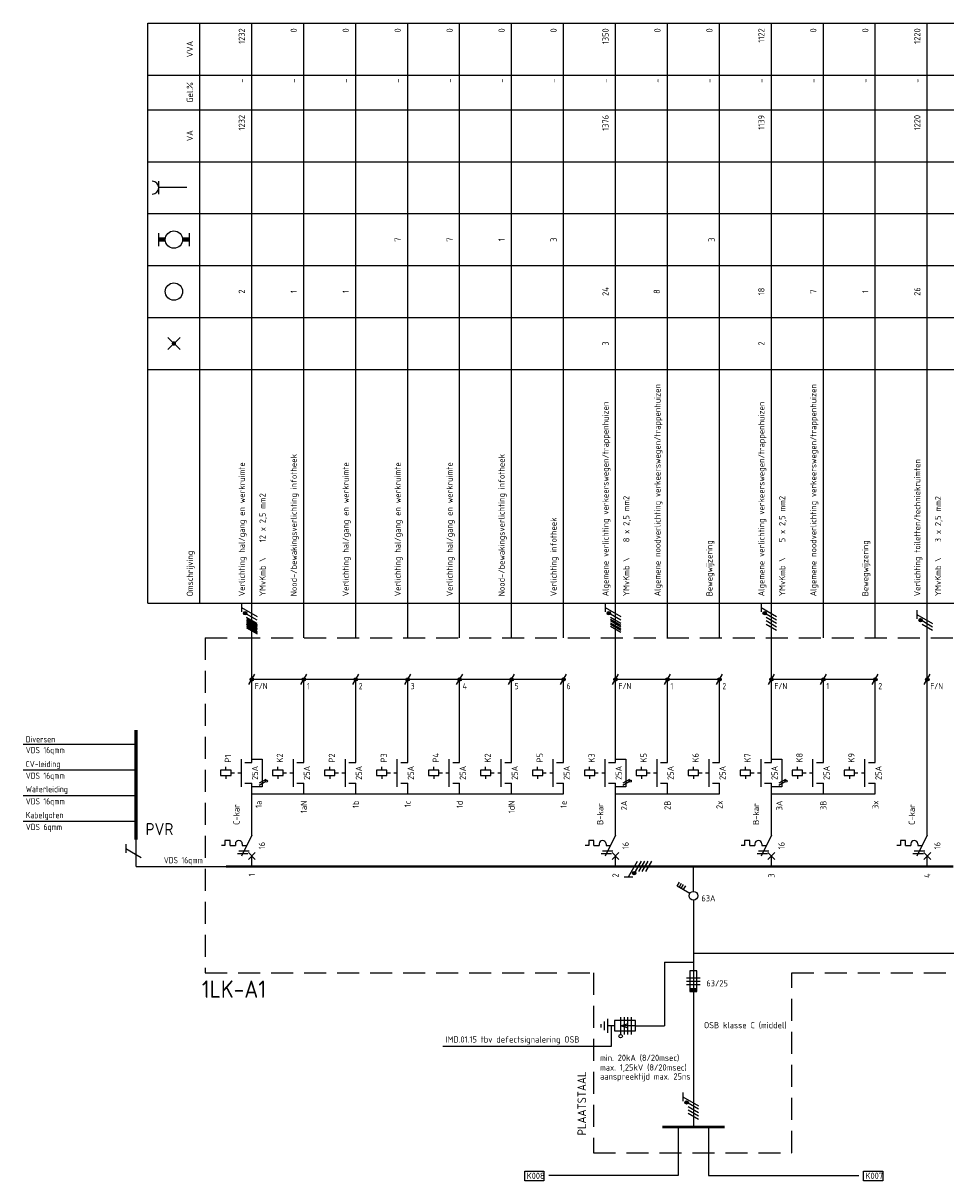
# Model space of a CAD drawing. Extents: x -1224 to 18134, y -20786 to 3554.
# Tile 35 of 88: x 637 to 904, y 946 to 1280. Entities that reach past the tile are written whole.
import ezdxf
from ezdxf.enums import TextEntityAlignment as Align

# ---------------------------------------------------------------- set-up
doc = ezdxf.new("R2010")
doc.units = 0
doc.linetypes.add('HIDDEN', pattern=[9.525, 6.35, -3.175])
doc.linetypes.add('STABI11', pattern=[2, 1, -1])
doc.layers.get('0').update_dxf_attribs({"linetype": 'CONTINUOUS'})
for name, color, linetype in [('E-principe', 3, 'CONTINUOUS'), ('E-tekst', 2, 'CONTINUOUS'), ('EL$1----', 3, 'CONTINUOUS'), ('EL$1----_1LK-A', 3, 'CONTINUOUS'), ('EL$1----_1LK-A08', 3, 'CONTINUOUS'), ('kast', 1, 'CONTINUOUS')]:
    doc.layers.add(name, color=color, linetype=linetype)
doc.styles.add('BURO-018', font='ISO.shx', dxfattribs={"height": 1.8})
doc.styles.add('BURO-035', font='ISO.shx', dxfattribs={"height": 3.5})
doc.styles.add('BURO-050', font='ISO.shx', dxfattribs={"height": 5})
doc.styles.get("Standard").update_dxf_attribs({"font": 'iso.shx'})

# ---------------------------------------------------------------- blocks, each defined once
blk = doc.blocks.new('E00515')
at = {"color": 0, "linetype": 'Continuous'}
for p, q in [((6, 1.5), (0, 1.5)), ((0, 1.5), (0, -1.5)), ((0, 0), (4, 0)), ((1.25, -2.5), (1.25, 2.5)), ((2.25, -2.5), (2.25, 2.5)), ((4, 0), (2.5, 0.5)), ((2.5, -0.5), (4, 0)), ((3.25, -2.5), (3.25, 2.5)), ((4.25, -2.5), (4.25, 2.5)), ((6, -1.5), (6, 1.5)), ((6, 0), (8, 0)), ((8, -2), (8, 2)), ((9, -1.25), (9, 1.25)), ((10, -0.5), (10, 0.5)), ((0, -1.5), (6, -1.5))]:
    blk.add_line(p, q, dxfattribs=at)
blk.add_circle((4.25, 3), 0.5, dxfattribs=at)
blk = doc.blocks.new('HL3')
at = {"color": 0, "linetype": 'Continuous'}
for p, q in [((-3, 6.98), (-3, 4.48)), ((-3, 5.73), (1.5, 3.13)), ((1.5, 2.13), (-1.5, 3.87)), ((1.5, 1.13), (-1.5, 2.87)), ((1.5, 0.13), (-1.5, 1.87)), ((1.5, -0.87), (-1.5, 0.87))]:
    blk.add_line(p, q, dxfattribs=at)
at = {"color": 0, "linetype": 'Continuous', "const_width": 0.5}
blk.add_lwpolyline([(-1.68, 4.12, 1), (-2.18, 4.12, 1)], format="xyb", close=True, dxfattribs=at)
at = {"color": 0, "linetype": 'Continuous'}
blk.add_circle((-1.93, 4.12), 0.5, dxfattribs=at)
blk = doc.blocks.new('0302A1_')
at = {"color": 0, "linetype": 'Continuous'}
blk.add_line((-0.87, -1.5), (0.87, 1.5), dxfattribs=at)
at = {"color": 0, "const_width": 0.5}
blk.add_lwpolyline([(-0.25, 0, 1), (0.25, 0, 1)], format="xyb", close=True, dxfattribs=at)
at = {"color": 0, "linetype": 'Continuous'}
blk.add_circle((0, 0), 0.5, dxfattribs=at)
blk = doc.blocks.new('00P')
at = {"color": 0, "linetype": 'Continuous'}
for p, q in [((0, 31), (3, 31)), ((3, 31), (3, 23)), ((3, 23), (0, 23))]:
    blk.add_line(p, q, dxfattribs=at)
blk = doc.blocks.new('L3')
at = {"color": 0, "linetype": 'Continuous'}
for p, q in [((-3, 75.98), (-3, 73.48)), ((-3, 74.73), (1.5, 72.13)), ((1.5, 71.13), (-1.5, 72.87)), ((1.5, 70.13), (-1.5, 71.87)), ((1.5, 69.13), (-1.5, 70.87)), ((1.5, 68.13), (-1.5, 69.87))]:
    blk.add_line(p, q, dxfattribs=at)
at = {"color": 0, "linetype": 'Continuous', "const_width": 0.5}
blk.add_lwpolyline([(-1.68, 73.12, 1), (-2.18, 73.12, 1)], format="xyb", close=True, dxfattribs=at)
at = {"color": 0, "linetype": 'Continuous'}
blk.add_circle((-1.93, 73.12), 0.5, dxfattribs=at)
blk = doc.blocks.new('L1')
at = {"color": 0, "linetype": 'Continuous'}
for p, q in [((-3, 73.98), (-3, 71.48)), ((-3, 72.73), (1.5, 70.13)), ((1.5, 69.13), (-1.5, 70.87)), ((1.5, 68.13), (-1.5, 69.87))]:
    blk.add_line(p, q, dxfattribs=at)
at = {"color": 0, "linetype": 'Continuous', "const_width": 0.5}
blk.add_lwpolyline([(-1.68, 71.12, 1), (-2.18, 71.12, 1)], format="xyb", close=True, dxfattribs=at)
at = {"color": 0, "linetype": 'Continuous'}
blk.add_circle((-1.93, 71.12), 0.5, dxfattribs=at)
blk = doc.blocks.new('B26')
at = {"color": 0, "linetype": 'Continuous'}
for p, q in [((0, 9), (0, 21)), ((-7.75, 7.5), (-7.75, 6)), ((-6.25, 7.5), (-7.75, 7.5)), ((-6.25, 6), (-6.25, 7.5)), ((0, 9), (-3, 3)), ((-7.75, 6), (-8.75, 6)), ((-6.25, 6), (-4.75, 6)), ((-4.75, 6.5), (-4.75, 6)), ((-4.125, 3.75), (-1.125, 3.75)), ((-3.75, 4.5), (-0.75, 4.5)), ((-2.75, 6.5), (-2.75, 6)), ((-2.75, 6), (-1.5, 6)), ((-1, 4), (1, 2)), ((-1, 2), (1, 4)), ((0, 0), (0, 3))]:
    blk.add_line(p, q, dxfattribs=at)
blk.add_arc((-3.75, 6.5), 1, 0, 180, dxfattribs=at)
at = {"color": 1, "style": 'BURO-018'}
blk.add_attdef('E_VRIJ1', (-3.548, 12), '', height=1.8, rotation=90, dxfattribs=at)
at = {"color": 1, "linetype": 'Continuous', "style": 'BURO-018'}
blk.add_attdef('E_IIA', text='', height=1.8, rotation=90, dxfattribs=at).set_placement((2, 6), align=Align.TOP_CENTER)
blk = doc.blocks.new('M2')
at = {"color": 0, "linetype": 'Continuous'}
for p, q in [((-3, 23), (-3, 31)), ((0, 30), (0, 33)), ((-6, 27.75), (-9, 27.75)), ((-9, 27.75), (-9, 26.25)), ((-7.5, 27.75), (-7.5, 28.75)), ((-6, 26.25), (-6, 27.75)), ((-6, 27.25), (-6, 27.25)), ((-2, 30), (0, 30)), ((-9, 26.25), (-6, 26.25)), ((-7.5, 26.25), (-7.5, 25.25)), ((-2, 24), (0, 24)), ((0, 21), (0, 24))]:
    blk.add_line(p, q, dxfattribs=at)
at = {"color": 0, "linetype": 'STABI11'}
blk.add_line((-6, 27), (-3, 27), dxfattribs=at)
at = {"color": 1, "linetype": 'Continuous', "style": 'BURO-018'}
blk.add_attdef('E_VRIJ1', (-6, 30), '', height=1.8, rotation=90, dxfattribs=at)
blk.add_attdef('E_IMS', text='', height=1.8, rotation=90, dxfattribs=at).set_placement((0, 27), align=Align.TOP_CENTER)
blk = doc.blocks.new('b1s')
at = {"color": 0, "linetype": 'Continuous'}
blk.add_line((0, 33), (0, 54), dxfattribs=at)
blk = doc.blocks.new('m1s')
at = {"color": 0, "linetype": 'Continuous'}
blk.add_line((0, 54), (0, 66), dxfattribs=at)
blk = doc.blocks.new('m1')
at = {"color": 0, "linetype": 'Continuous'}
blk.add_line((0, 21), (0, 33), dxfattribs=at)
blk = doc.blocks.new('KOLNR1')
at = {"color": 0, "linetype": 'Continuous'}
for p, q in [((1.41, -1.41), (-1.41, 1.41)), ((-1.41, -1.41), (1.41, 1.41))]:
    blk.add_line(p, q, dxfattribs=at)
at = {"color": 0, "linetype": 'Continuous', "const_width": 0.5}
blk.add_lwpolyline([(-0.25, 0, 1), (0.25, 0, 1)], format="xyb", close=True, dxfattribs=at)
blk = doc.blocks.new('KOLNR3')
at = {"color": 0, "linetype": 'Continuous'}
blk.add_circle((0, 0), 2, dxfattribs=at)
blk = doc.blocks.new('KOLNR5')
at = {"color": 0, "linetype": 'Continuous'}
for p, q in [((-3.5, -1.5), (-3.5, 1.5)), ((3.5, 1.5), (3.5, -1.5))]:
    blk.add_line(p, q, dxfattribs=at)
at = {"color": 0, "linetype": 'Continuous', "const_width": 1}
for points in [[(-2, 0), (-3.5, 0)], [(2, 0), (3.5, 0)]]:
    blk.add_lwpolyline(points, dxfattribs=at)
at = {"color": 0, "linetype": 'Continuous'}
blk.add_circle((0, 0), 2, dxfattribs=at)
blk = doc.blocks.new('KOLNR6')
at = {"color": 0, "linetype": 'Continuous'}
for p, q in [((-3.5, -1.5), (-3.5, 1.5)), ((3, 0), (-3.5, 0))]:
    blk.add_line(p, q, dxfattribs=at)
blk.add_arc((-5, 0), 1.5, 270, 90, dxfattribs=at)
blk = doc.blocks.new('1P')
at = {"color": 0, "linetype": 'Continuous'}
blk.add_line((1.5, 0.87), (-1.5, -0.87), dxfattribs=at)

msp = doc.modelspace()

# ---------------------------------------------------------------- linework, layer by layer
at = {"layer": 'E-principe'}
for p, q in [((669.77, 1071.77), (637.17, 1071.77)), ((669.77, 1064.38), (637.17, 1064.38)), ((669.77, 1056.98), (637.17, 1056.98)), ((669.77, 1049.59), (637.17, 1049.59)), ((669.77, 1036.6), (695.69, 1036.6))]:
    msp.add_line(p, q, dxfattribs=at)
at = {"layer": 'E-principe', "linetype": 'Continuous'}
for p, q in [((666.77, 1043.06), (666.77, 1040.56)), ((669.77, 1036.6), (669.77, 1044.37)), ((666.77, 1041.81), (671.27, 1039.21))]:
    msp.add_line(p, q, dxfattribs=at)
at = {"layer": 'E-principe', "const_width": 1}
msp.add_lwpolyline([(669.77, 1044.37), (669.77, 1075.99)], dxfattribs=at)
at = {"layer": 'EL$1----'}
for p, q in [((701.69, 1108.16), (704.69, 1106.43)), ((701.69, 1107.85), (704.69, 1106.12)), ((701.69, 1107.16), (704.69, 1105.43)), ((701.69, 1106.85), (704.69, 1105.12)), ((806.69, 1107.96), (809.69, 1106.23)), ((806.69, 1106.96), (809.69, 1105.23)), ((701.69, 1106.16), (704.69, 1104.43)), ((701.69, 1105.85), (704.69, 1104.12)), ((701.69, 1105.54), (704.69, 1103.81)), ((806.69, 1105.96), (809.69, 1104.23)), ((718.19, 1090.6), (703.19, 1090.6)), ((763.19, 1090.6), (718.19, 1090.6)), ((778.19, 1090.6), (763.19, 1090.6)), ((793.19, 1090.6), (778.19, 1090.6)), ((823.19, 1090.6), (808.19, 1090.6)), ((838.19, 1090.6), (821.55, 1090.6)), ((868.19, 1090.6), (853.19, 1090.6)), ((883.19, 1090.6), (868.19, 1090.6)), ((830.66, 1026.89), (830.66, 961.35)), ((822.29, 1008.99), (830.66, 1008.99)), ((822.29, 1008.99), (822.29, 990.58)), ((806.91, 990.58), (806.91, 984.57)), ((813.91, 990.58), (822.29, 990.58)), ((806.91, 984.57), (758.34, 984.57)), ((826.29, 961.35), (826.29, 947.32)), ((835.02, 961.35), (835.02, 947.32)), ((826.29, 947.32), (788.96, 947.32)), ((835.02, 947.32), (878.46, 947.32))]:
    msp.add_line(p, q, dxfattribs=at)
at = {"layer": 'EL$1----', "linetype": 'Continuous'}
for p, q in [((830.69, 1029.47), (830.69, 1036.6)), ((825.94, 1030.88), (826.64, 1032.09)), ((829.61, 1028.76), (825.94, 1030.88)), ((826.55, 1030.53), (827.25, 1031.74)), ((827.15, 1030.18), (827.85, 1031.39)), ((827.76, 1029.83), (828.46, 1031.04)), ((830.66, 1011.52), (1038.43, 1011.52)), ((831.66, 1006.45), (829.66, 1006.45)), ((829.66, 1006.45), (829.66, 1000.45)), ((831.66, 1000.45), (831.66, 1006.45)), ((828.66, 1004.45), (832.66, 1004.45)), ((828.66, 1003.45), (832.66, 1003.45)), ((832.66, 1002.45), (828.66, 1002.45)), ((829.66, 1000.45), (831.66, 1000.45)), ((827.66, 971.33), (827.66, 968.83)), ((827.66, 970.08), (832.16, 967.48)), ((832.16, 966.48), (829.16, 968.21)), ((832.16, 965.48), (829.16, 967.21)), ((832.16, 964.48), (829.16, 966.21)), ((832.16, 963.48), (829.16, 965.21))]:
    msp.add_line(p, q, dxfattribs=at)
at = {"layer": 'EL$1----', "linetype": 'Continuous', "const_width": 0.5}
msp.add_lwpolyline([(828.97, 968.46, 1), (828.47, 968.46, 1)], format="xyb", close=True, dxfattribs=at)
at = {"layer": 'EL$1----', "linetype": 'Continuous', "const_width": 0.7}
msp.add_lwpolyline([(821.66, 961.35), (839.66, 961.35)], dxfattribs=at)
at = {"layer": 'EL$1----'}
for centre in [(707.46, 1061.26), (812.46, 1061.26), (857.46, 1061.26)]:
    msp.add_circle(centre, 0.283, dxfattribs=at)
at = {"layer": 'EL$1----', "linetype": 'Continuous'}
for centre, radius in [((830.66, 1028.14), 1.25), ((828.72, 968.46), 0.5)]:
    msp.add_circle(centre, radius, dxfattribs=at)
msp.add_solid([(829.66, 1000.45), (829.66, 1001.45), (831.66, 1000.45), (831.66, 1001.45)], dxfattribs=at)
at = {"layer": 'EL$1----_1LK-A', "color": 1}
for p, q in [((673.19, 1280.1), (1120.93, 1280.1)), ((673.19, 1112.6), (673.19, 1280.1)), ((688.19, 1112.6), (688.19, 1280.1)), ((673.19, 1265.1), (1120.93, 1265.1)), ((673.19, 1255.1), (1120.93, 1255.1)), ((673.19, 1240.1), (1120.93, 1240.1)), ((673.19, 1225.1), (1120.93, 1225.1)), ((673.19, 1210.1), (1120.93, 1210.1)), ((673.19, 1195.1), (1120.93, 1195.1)), ((673.19, 1180.1), (1120.93, 1180.1)), ((673.19, 1112.6), (1120.93, 1112.6))]:
    msp.add_line(p, q, dxfattribs=at)
at = {"layer": 'EL$1----_1LK-A'}
for p, q in [((703.19, 1102.6), (703.19, 1280.1)), ((718.19, 1102.6), (718.19, 1280.1)), ((733.19, 1102.6), (733.19, 1280.1)), ((748.19, 1102.6), (748.19, 1280.1)), ((763.19, 1102.6), (763.19, 1280.1)), ((778.19, 1102.6), (778.19, 1280.1)), ((793.19, 1102.6), (793.19, 1280.1)), ((808.19, 1102.6), (808.19, 1280.1)), ((823.19, 1102.6), (823.19, 1280.1)), ((838.19, 1102.6), (838.19, 1280.1)), ((853.19, 1102.6), (853.19, 1280.1)), ((868.19, 1102.6), (868.19, 1280.1)), ((883.19, 1102.6), (883.19, 1280.1)), ((898.19, 1102.6), (898.19, 1280.1)), ((703.19, 1057.6), (733.19, 1057.6)), ((733.19, 1057.6), (793.19, 1057.6)), ((778.19, 1057.6), (793.19, 1057.6)), ((808.19, 1057.6), (838.19, 1057.6)), ((853.19, 1057.6), (883.19, 1057.6))]:
    msp.add_line(p, q, dxfattribs=at)
at = {"layer": 'EL$1----_1LK-A', "color": 1, "linetype": 'HIDDEN'}
for q in [(1119.43, 1102.6), (689.69, 1005.87)]:
    msp.add_line((689.69, 1102.6), q, dxfattribs=at)
at = {"layer": 'EL$1----_1LK-A'}
for points in [[(710.69, 1036.6, 0.7, 0.7, 0), (695.69, 1036.6, 0.7, 0.7, 0)], [(725.69, 1036.6, 0.7, 0.7, 0), (710.69, 1036.6, 0.7, 0.7, 0)], [(740.69, 1036.6, 0.7, 0.7, 0), (725.69, 1036.6, 0.7, 0.7, 0)], [(755.69, 1036.6, 0.7, 0.7, 0), (740.69, 1036.6, 0.7, 0.7, 0)], [(770.69, 1036.6, 0.7, 0.7, 0), (755.69, 1036.6, 0.7, 0.7, 0)], [(785.69, 1036.6, 0.7, 0.7, 0), (770.69, 1036.6, 0.7, 0.7, 0)], [(800.69, 1036.6, 0.7, 0.7, 0), (785.69, 1036.6, 0.7, 0.7, 0)], [(815.69, 1036.6, 0.7, 0.7, 0), (800.69, 1036.6, 0.7, 0.7, 0)], [(830.69, 1036.6, 0.7, 0.7, 0), (815.69, 1036.6, 0.7, 0.7, 0)], [(845.69, 1036.6, 0.7, 0.7, 0), (830.69, 1036.6, 0.7, 0.7, 0)], [(860.69, 1036.6, 0.7, 0.7, 0), (845.69, 1036.6, 0.7, 0.7, 0)], [(875.69, 1036.6, 0.7, 0.7, 0), (860.69, 1036.6, 0.7, 0.7, 0)], [(890.69, 1036.6, 0.7, 0.7, 0), (875.69, 1036.6, 0.7, 0.7, 0)], [(905.69, 1036.6, 0.7, 0.7, 0), (890.69, 1036.6, 0.7, 0.7, 0)]]:
    msp.add_lwpolyline(points, format="xyseb", dxfattribs=at)
at = {"layer": 'EL$1----_1LK-A08', "color": 2}
for p, q in [((782, 948.64), (787.53, 948.64)), ((782, 945.81), (782, 948.64)), ((787.53, 948.64), (787.53, 945.81)), ((879.82, 948.64), (885.35, 948.64)), ((879.82, 945.81), (879.82, 948.64)), ((885.35, 948.64), (885.35, 945.81)), ((787.53, 945.81), (782, 945.81)), ((885.35, 945.81), (879.82, 945.81))]:
    msp.add_line(p, q, dxfattribs=at)
at = {"layer": 'kast', "color": 1, "linetype": 'HIDDEN'}
for p, q in [((689.69, 1005.87), (801.81, 1005.87)), ((859.05, 1005.87), (1119.43, 1005.87))]:
    msp.add_line(p, q, dxfattribs=at)
at = {"layer": 'kast', "linetype": 'HIDDEN'}
for p, q in [((801.81, 1005.87), (801.81, 953.94)), ((859.05, 953.94), (859.05, 1005.87)), ((801.81, 953.94), (859.05, 953.94))]:
    msp.add_line(p, q, dxfattribs=at)

# ---------------------------------------------------------------- block references
at = {"layer": 'EL$1----'}
for name, p in [('L3', (703.19, 1036.6)), ('L3', (808.19, 1036.6)), ('L3', (853.19, 1036.6)), ('L1', (898.19, 1036.6)), ('0302A1_', (703.19, 1090.6)), ('0302A1_', (718.19, 1090.6)), ('0302A1_', (733.19, 1090.6)), ('0302A1_', (748.19, 1090.6)), ('0302A1_', (763.19, 1090.6)), ('0302A1_', (778.19, 1090.6)), ('0302A1_', (793.19, 1090.6)), ('0302A1_', (808.19, 1090.6)), ('0302A1_', (823.19, 1090.6)), ('0302A1_', (838.19, 1090.6)), ('0302A1_', (853.19, 1090.6)), ('0302A1_', (853.19, 1090.6)), ('0302A1_', (868.19, 1090.6)), ('0302A1_', (883.19, 1090.6)), ('0302A1_', (898.19, 1090.6)), ('0302A1_', (898.19, 1090.6)), ('00P', (703.19, 1036.6)), ('00P', (808.19, 1036.6)), ('00P', (853.19, 1036.6))]:
    msp.add_blockref(name, p, dxfattribs=at)
at = {"layer": 'EL$1----', "xscale": 0.6399999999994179, "yscale": 0.6399999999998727, "zscale": 0.6400000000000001}
for p in [(706.27, 1061.17), (706.27, 1060.57), (811.27, 1061.17), (811.27, 1060.57), (856.27, 1061.17), (856.27, 1060.57)]:
    msp.add_blockref('1P', p, dxfattribs=at)
at = {"layer": 'EL$1----', "color": 1, "rotation": 90}
msp.add_blockref('HL3', (817.69, 1036.6), dxfattribs=at)
at = {"layer": 'EL$1----', "rotation": 180}
msp.add_blockref('E00515', (813.91, 990.58), dxfattribs=at)
at = {"layer": 'EL$1----_1LK-A', "xscale": 1.25, "yscale": 1.25, "zscale": 1.25}
for name, p in [('KOLNR6', (680.69, 1232.6)), ('KOLNR5', (680.69, 1217.6)), ('KOLNR3', (680.69, 1202.6)), ('KOLNR1', (680.69, 1187.6))]:
    msp.add_blockref(name, p, dxfattribs=at)
at = {"layer": 'EL$1----_1LK-A'}
for name, p in [('m1s', (703.19, 1036.6)), ('m1s', (808.19, 1036.6)), ('m1s', (853.19, 1036.6)), ('m1s', (898.19, 1036.6)), ('b1s', (703.19, 1036.6)), ('b1s', (718.19, 1036.6)), ('b1s', (733.19, 1036.6)), ('b1s', (748.19, 1036.6)), ('b1s', (763.19, 1036.6)), ('b1s', (778.19, 1036.6)), ('b1s', (793.19, 1036.6)), ('b1s', (808.19, 1036.6)), ('b1s', (823.19, 1036.6)), ('b1s', (838.19, 1036.6)), ('b1s', (853.19, 1036.6)), ('b1s', (868.19, 1036.6)), ('b1s', (883.19, 1036.6)), ('b1s', (898.19, 1036.6)), ('m1', (898.19, 1036.6))]:
    msp.add_blockref(name, p, dxfattribs=at)
for name, p, values in [('M2', (703.19, 1036.6), {'E_IMS': '25A', 'E_VRIJ1': 'P1'}), ('M2', (718.19, 1036.6), {'E_IMS': '25A', 'E_VRIJ1': 'K2'}), ('M2', (733.19, 1036.6), {'E_IMS': '25A', 'E_VRIJ1': 'P2'}), ('M2', (748.19, 1036.6), {'E_IMS': '25A', 'E_VRIJ1': 'P3'}), ('M2', (763.19, 1036.6), {'E_IMS': '25A', 'E_VRIJ1': 'P4'}), ('M2', (778.19, 1036.6), {'E_IMS': '25A', 'E_VRIJ1': 'K2'}), ('M2', (793.19, 1036.6), {'E_IMS': '25A', 'E_VRIJ1': 'P5'}), ('M2', (808.19, 1036.6), {'E_IMS': '25A', 'E_VRIJ1': 'K3'}), ('M2', (823.19, 1036.6), {'E_IMS': '25A', 'E_VRIJ1': 'K5'}), ('M2', (838.19, 1036.6), {'E_IMS': '25A', 'E_VRIJ1': 'K6'}), ('M2', (853.19, 1036.6), {'E_IMS': '25A', 'E_VRIJ1': 'K7'}), ('M2', (868.19, 1036.6), {'E_IMS': '25A', 'E_VRIJ1': 'K8'}), ('M2', (883.19, 1036.6), {'E_IMS': '25A', 'E_VRIJ1': 'K9'}), ('B26', (703.19, 1036.6), {'E_IIA': '16', 'E_VRIJ1': 'C-kar'}), ('B26', (808.19, 1036.6), {'E_IIA': '16', 'E_VRIJ1': 'B-kar'}), ('B26', (853.19, 1036.6), {'E_IIA': '16', 'E_VRIJ1': 'B-kar'}), ('B26', (898.19, 1036.6), {'E_IIA': '16', 'E_VRIJ1': 'C-kar'})]:
    msp.add_blockref(name, p, dxfattribs=at).add_auto_attribs(values)

# ---------------------------------------------------------------- texts
at = {"layer": 'E-principe', "color": 2, "style": 'BURO-035'}
msp.add_text('PVR', height=3.5, dxfattribs=at).set_placement((672.52, 1045.62))
at = {"layer": 'E-tekst', "color": 1, "width": 0.8}
for s, p in [('F/N', (704.06, 1087.77)), ('1', (719.06, 1087.77)), ('2', (734.06, 1087.77)), ('3', (749.06, 1087.77)), ('4', (764.06, 1087.77)), ('5', (779.06, 1087.77)), ('6', (794.06, 1087.77)), ('F/N', (809.06, 1087.77)), ('1', (824.06, 1087.77)), ('2', (839.06, 1087.77)), ('F/N', (854.06, 1087.77)), ('1', (869.06, 1087.77)), ('2', (884.06, 1087.77)), ('F/N', (899.06, 1087.77)), ('Diversen', (637.93, 1072.43)), ('VDS 16qmm', (637.93, 1069.29)), ('CV-leiding', (637.93, 1065.27)), ('VDS 16qmm', (637.93, 1061.89)), ('Waterleiding', (637.93, 1058.03)), ('VDS 16qmm', (637.93, 1054.5)), ('Kabelgoten', (637.93, 1050.52)), ('VDS 6qmm', (637.93, 1047.1)), ('VDS 16qmm', (677.77, 1037.51))]:
    msp.add_text(s, height=1.8, dxfattribs=at).set_placement(p)
at = {"layer": 'EL$1----', "color": 1, "style": 'BURO-018'}
msp.add_text('63A', height=1.8, dxfattribs=at).set_placement((835.01, 1028.3), align=Align.TOP_CENTER)
msp.add_text('63/25', height=1.8, dxfattribs=at).set_placement((840.63, 1003.75), align=Align.TOP_RIGHT)
for s, p in [('OSB klasse C (middel)', (833.72, 989.87)), ('IMD.01.15 tbv defectsignalering OSB', (759.12, 985.74)), ('min. 20kA (8/20msec)', (803.72, 980.44)), ('max. 1,25kV (8/20msec)', (803.72, 977.65)), ('aanspreektijd max. 25ns', (803.72, 975.05))]:
    msp.add_text(s, height=1.8, dxfattribs=at).set_placement(p)
for s, p in [('K008', (782.54, 948.16)), ('K007', (880.35, 948.16))]:
    msp.add_text(s, height=1.8, dxfattribs=at).set_placement(p, align=Align.TOP_LEFT)
at = {"layer": 'EL$1----_1LK-A', "color": 1, "style": 'BURO-018'}
for s, p in [('1232', (701.19, 1278.6)), ('0', (716.19, 1278.6)), ('0', (731.19, 1278.6)), ('0', (746.19, 1278.6)), ('0', (761.19, 1278.6)), ('0', (776.19, 1278.6)), ('0', (791.19, 1278.6)), ('1350', (806.19, 1278.6)), ('0', (821.19, 1278.6)), ('0', (836.19, 1278.6)), ('1122', (851.19, 1278.6)), ('0', (866.19, 1278.6)), ('0', (881.19, 1278.6)), ('1220', (896.19, 1278.6)), ('-', (701.19, 1264.1)), ('-', (716.19, 1264.1)), ('-', (731.19, 1264.1)), ('-', (746.19, 1264.1)), ('-', (761.19, 1264.1)), ('-', (776.19, 1264.1)), ('-', (791.19, 1264.1)), ('-', (806.19, 1264.1)), ('-', (821.19, 1264.1)), ('-', (836.19, 1264.1)), ('-', (851.19, 1264.1)), ('-', (866.19, 1264.1)), ('-', (881.19, 1264.1)), ('-', (896.19, 1264.1)), ('1232', (701.19, 1253.6)), ('1376', (806.19, 1253.6)), ('1139', (851.19, 1253.6)), ('1220', (896.19, 1253.6))]:
    msp.add_text(s, height=1.8, rotation=90, dxfattribs=at).set_placement(p, align=Align.RIGHT)
for s, p in [('VVA', (686.19, 1272.6)), ('Gel.%', (686.19, 1260.1)), ('VA', (686.19, 1247.6)), ('7', (746.19, 1217.6)), ('7', (761.19, 1217.6)), ('1', (776.19, 1217.6)), ('3', (791.19, 1217.6)), ('3', (836.8, 1217.6)), ('24', (806.19, 1202.6)), ('18', (851.19, 1202.6)), ('26', (896.19, 1202.6)), ('2', (701.19, 1202.6)), ('1', (716.19, 1202.6)), ('1', (731.19, 1202.6)), ('8', (820.98, 1202.6)), ('7', (866.19, 1202.6)), ('1', (881.19, 1202.6)), ('3', (806.19, 1187.6)), ('2', (851.19, 1187.6))]:
    msp.add_text(s, height=1.8, rotation=90, dxfattribs=at).set_placement(p, align=Align.CENTER)
for s, p in [('Algemene noodverlichting verkeerswegen/trappenhuizen', (821.19, 1114.6)), ('Algemene noodverlichting verkeerswegen/trappenhuizen', (866.19, 1114.6)), ('Algemene verlichting verkeerswegen/trappenhuizen', (806.19, 1114.6)), ('Algemene verlichting verkeerswegen/trappenhuizen', (851.19, 1114.6)), ('Nood-/bewakingsverlichting infotheek', (716.19, 1114.6)), ('Nood-/bewakingsverlichting infotheek', (776.19, 1114.6)), ('Verlichting toiletten/techniekruimten', (896.19, 1114.6)), ('Verlichting hal/gang en werkruimte', (701.19, 1114.6)), ('Verlichting hal/gang en werkruimte', (731.19, 1114.6)), ('Verlichting hal/gang en werkruimte', (746.19, 1114.6)), ('Verlichting hal/gang en werkruimte', (761.19, 1114.6)), ('YMvKmb \\    12 x 2,5 mm2', (707.19, 1114.6)), ('YMvKmb \\    8 x 2,5 mm2', (812.19, 1114.6)), ('YMvKmb \\    5 x 2,5 mm2', (857.19, 1114.6)), ('YMvKmb \\    3 x 2,5 mm2', (902.19, 1114.6)), ('Verlichting infotheek', (791.19, 1114.6)), ('Bewegwijzering', (836.19, 1114.6)), ('Bewegwijzering', (881.19, 1114.6)), ('Omschrijving', (686.19, 1114.6))]:
    msp.add_text(s, height=1.8, rotation=90, dxfattribs=at).set_placement(p)
for s, p in [('1a', (705.17, 1055.6)), ('1aN', (718.19, 1055.6)), ('1b', (733.19, 1055.6)), ('1c', (748.19, 1055.6)), ('1d', (763.19, 1055.6)), ('1dN', (778.19, 1055.6)), ('1e', (793.19, 1055.6)), ('2A', (810.64, 1055.6)), ('2B', (823.19, 1055.6)), ('2x', (838.19, 1055.6)), ('3A', (855.45, 1055.6)), ('3B', (868.19, 1055.6)), ('3x', (883.19, 1055.6)), ('1', (703.19, 1034.6)), ('2', (808.19, 1034.6)), ('3', (853.19, 1034.6)), ('4', (898.19, 1034.6))]:
    msp.add_text(s, height=1.8, rotation=90, dxfattribs=at).set_placement(p, align=Align.MIDDLE_RIGHT)
at = {"layer": 'kast', "color": 2, "style": 'BURO-050'}
msp.add_text('1LK-A1', height=5, dxfattribs=at).set_placement((707.3, 1001.17), align=Align.MIDDLE_RIGHT)
at = {"layer": 'kast', "color": 2, "linetype": 'HIDDEN', "style": 'BURO-018'}
msp.add_text('PLAATSTAAL', height=2.5, rotation=90, dxfattribs=at).set_placement((798.45, 977.39), align=Align.MIDDLE_RIGHT)

doc.saveas('drawing.dxf')
